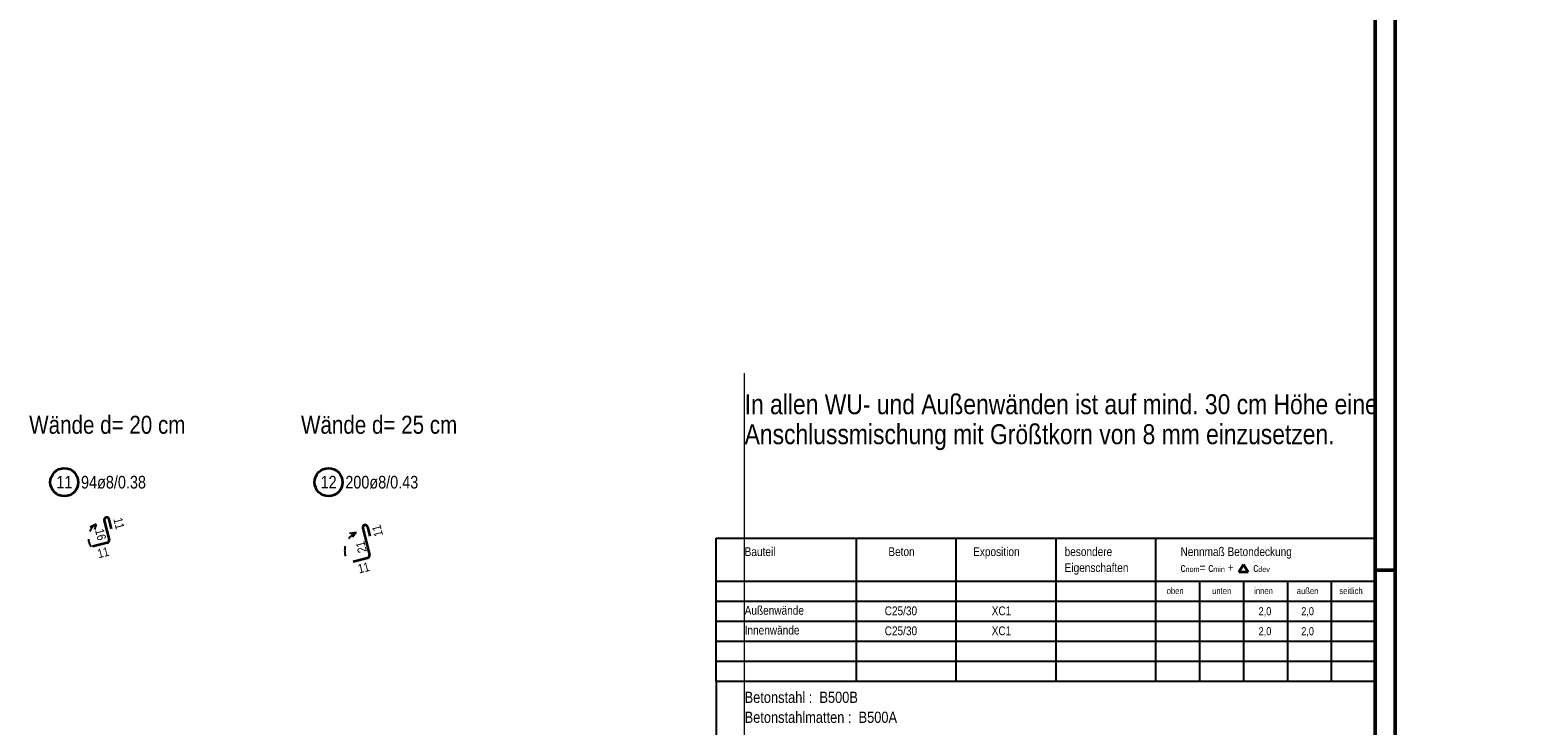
# Model space of a CAD drawing. Header units: millimetres. Extents: x -47 to 138, y -47 to 66.
# Tile 16 of 20: x 42 to 61, y 13 to 22. Entities that reach past the tile are written whole.
import ezdxf

# ---------------------------------------------------------------- set-up
doc = ezdxf.new("R2010")
doc.units = ezdxf.units.MM
doc.linetypes.add('HIDDEN', pattern=[0.375, 0.25, -0.125])
doc.styles.add('Arial Narrow', font='ARIALN.TTF')

msp = doc.modelspace()

# ---------------------------------------------------------------- linework, layer by layer
at = {"color": 4, "linetype": 'Continuous', "lineweight": 50}
for p, q in [((59.45, 0), (59.45, 42.05)), ((59.2, 0.25), (59.2, 41.8))]:
    msp.add_line(p, q, dxfattribs=at)
at = {"color": 3, "linetype": 'Continuous', "lineweight": 25}
for p, q in [((59.2, 15.247881), (59.2, 19.448297)), ((43.184709, 15.425077), (43.112055, 15.387081)), ((43.184709, 15.425077), (43.162914, 15.356)), ((46.439018, 15.319276), (46.35775, 15.30842)), ((46.439018, 15.319276), (46.394912, 15.261819)), ((50.95, 13.459069), (50.95, 15.247881)), ((50.95, 15.247881), (59.2, 15.247881)), ((52.7, 15.247881), (52.7, 13.459069)), ((53.95, 15.247881), (53.95, 13.459069)), ((55.2, 15.247881), (55.2, 13.459069)), ((56.45, 15.247881), (56.45, 13.459069)), ((59.2, 15.247881), (59.2, 13.459069)), ((50.95, 14.709069), (59.2, 14.709069)), ((57, 14.709069), (57, 13.459069)), ((57.55, 14.709069), (57.55, 13.459069)), ((58.1, 14.709069), (58.1, 13.459069)), ((58.65, 14.709069), (58.65, 13.459069)), ((59.2, 14.709069), (59.2, 13.459069)), ((50.95, 14.459069), (59.2, 14.459069)), ((50.95, 14.209069), (59.2, 14.209069)), ((50.95, 13.959069), (59.2, 13.959069)), ((50.95, 13.709069), (59.2, 13.709069)), ((50.95, 13.459069), (50.95, 8.465)), ((50.95, 13.459069), (59.2, 13.459069)), ((59.2, 8.465), (59.2, 13.459069))]:
    msp.add_line(p, q, dxfattribs=at)
at = {"color": 9, "linetype": 'Continuous', "lineweight": 0}
msp.add_line((51.304747, 7.35), (51.304747, 17.315944), dxfattribs=at)
at = {"color": 2, "linetype": 'Continuous', "lineweight": 35, "ltscale": 0.5}
for p, q in [((43.287061, 15.468396), (43.346374, 15.229654)), ((43.37818, 15.367933), (43.349159, 15.483882)), ((46.522867, 15.373686), (46.607236, 15.039579)), ((46.614372, 15.273574), (46.584905, 15.38941)), ((43.323034, 15.190882), (43.14058, 15.145553)), ((46.584045, 15.000718), (46.401767, 14.954689))]:
    msp.add_line(p, q, dxfattribs=at)
at = {"color": 2, "linetype": 'Continuous', "lineweight": 35}
for p, q in [((57.493174, 14.825248), (57.551494, 14.920073)), ((57.609814, 14.825248), (57.493174, 14.825248)), ((57.551494, 14.920073), (57.609814, 14.825248))]:
    msp.add_line(p, q, dxfattribs=at)
at = {"color": 4, "linetype": 'Continuous', "lineweight": 50, "ltscale": 0.5}
msp.add_line((59.45, 14.85), (59.2, 14.85), dxfattribs=at)
at = {"color": 2, "linetype": 'Continuous', "lineweight": 35, "ltscale": 0.5}
for centre in [(42.786192, 15.949728), (46.095041, 15.949728)]:
    msp.add_circle(centre, 0.175, dxfattribs=at)
for centre, start, end in [((43.318117, 15.476112), 14.0521691, 193.9521691), ((46.553893, 15.381521), 14.2722128, 194.1722128), ((43.315318, 15.221938), 283.9521691, 13.9521691), ((46.57621, 15.031744), 284.1722128, 14.1722128)]:
    msp.add_arc(centre, 0.032, start, end, dxfattribs=at)
at = {"color": 3, "linetype": 'HIDDEN', "lineweight": 25, "ltscale": 0.5}
for centre, radius, start, end in [((43.287143, 15.253571), 0.199768, 120.8480687, 214.9001061), ((46.551549, 15.090746), 0.254733, 116.2163359, 217.1210693)]:
    msp.add_arc(centre, radius, start, end, dxfattribs=at)

# ---------------------------------------------------------------- texts
at = {"color": 4, "lineweight": 50, "style": 'Arial Narrow'}
for s, p in [('Wände d= 20 cm', (42.347198, 16.556088)), ('Wände d= 25 cm', (45.750446, 16.556088))]:
    msp.add_text(s, height=0.225, dxfattribs=at).set_placement(p)
at = {"color": 2, "lineweight": 35, "style": 'Arial Narrow'}
for s, height, p in [('Bauteil', 0.11, (51.304747, 15.025248)), ('Beton', 0.11, (53.104136, 15.025248)), ('Exposition', 0.11, (54.165807, 15.025248)), ('besondere', 0.11, (55.311283, 15.025248)), ('Nennmaß Betondeckung', 0.11, (56.761905, 15.025248)), ('Eigenschaften', 0.11, (55.311283, 14.825248)), ('Außenwände', 0.11, (51.304747, 14.290674)), ('C25/30', 0.11, (53.058002, 14.284594)), ('XC1', 0.11, (54.398032, 14.284594)), ('2,0', 0.1, (57.739655, 14.284594)), ('2,0', 0.1, (58.27313, 14.284594)), ('Innenwände', 0.11, (51.304747, 14.042747)), ('C25/30', 0.11, (53.058002, 14.034592)), ('XC1', 0.11, (54.398032, 14.034592)), ('2,0', 0.1, (57.739655, 14.034592)), ('2,0', 0.1, (58.27313, 14.034592)), ('Betonstahl :  B500B', 0.14, (51.304747, 13.187552)), ('Betonstahlmatten :  B500A', 0.14, (51.304747, 12.937552))]:
    msp.add_text(s, height=height, dxfattribs=at).set_placement(p)
at = {"color": 3, "lineweight": 25, "style": 'Arial Narrow'}
for s, p in [('oben', (56.588932, 14.549243)), ('unten', (57.158225, 14.549243)), ('innen', (57.685123, 14.549243)), ('außen', (58.218078, 14.549243)), ('seitlich', (58.751033, 14.549243))]:
    msp.add_text(s, height=0.08, dxfattribs=at).set_placement(p)
at = {"color": 4, "lineweight": 50, "insert": (51.304746, 16.349968), "char_height": 0.25, "attachment_point": 7, "line_spacing_factor": 0.9, "style": 'Arial Narrow'}
msp.add_mtext('In allen WU- und Außenwänden ist auf mind. 30 cm Höhe eine{\\P}Anschlussmischung mit Größtkorn von 8 mm einzusetzen.', dxfattribs=at)
at = {"color": 2, "lineweight": 35, "line_spacing_factor": 0.9, "style": 'Arial Narrow'}
for s, insert, char_height, attachment_point in [('11', (42.686967, 16.028478), 0.1575, 1), ('94ø8/0.38', (42.996192, 16.028478), 0.1575, 1), ('12', (45.995816, 16.028478), 0.1575, 1), ('200ø8/0.43', (46.305041, 16.028478), 0.1575, 1), ('c{\\A1;\\H.6x;\\S^ nom;}= c{\\A1;\\H.6x;\\S^ min;} +       c{\\A1;\\H.6x;\\S^ dev;}', (56.761905, 14.825248), 0.11, 7)]:
    msp.add_mtext(s, dxfattribs=dict(at, insert=insert, char_height=char_height, attachment_point=attachment_point))
at = {"color": 3, "lineweight": 25, "char_height": 0.1125, "attachment_point": 1, "line_spacing_factor": 0.9, "style": 'Arial Narrow'}
for s, insert, rotation in [('16', (43.27931, 15.377633), 283.9521691), ('11', (43.508567, 15.516493), 284.0521691), ('11', (46.670104, 15.257524), 104.2722128), ('11', (43.190607, 15.106462), 13.9521691), ('21', (46.467375, 15.053928), 104.1722128), ('11', (46.451943, 14.91579), 14.1722128)]:
    msp.add_mtext(s, dxfattribs=dict(at, insert=insert, rotation=rotation))

doc.saveas('drawing.dxf')
